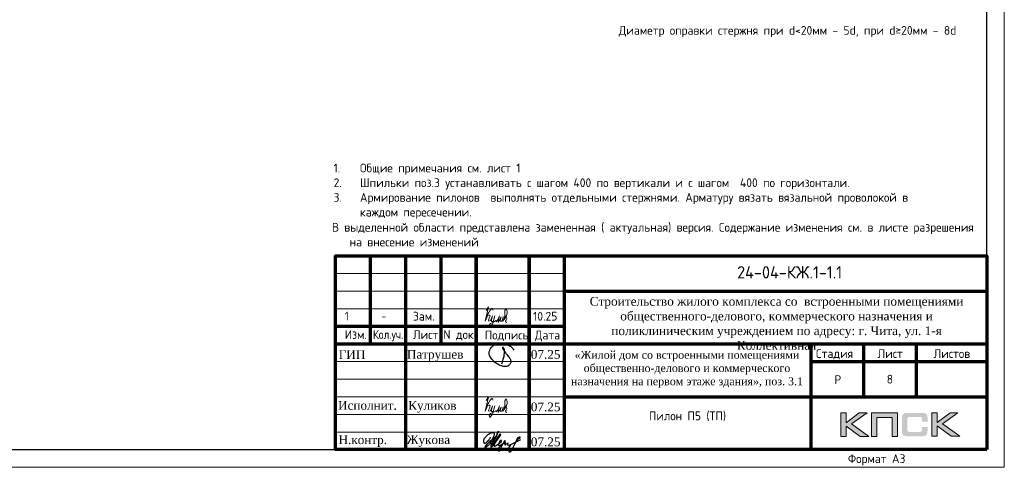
# Model space of a CAD drawing. Header units: millimetres. Extents: x 349531 to 1063351, y -131924 to 96186.
# Tile 168 of 230: x 831675 to 859644, y -65812 to -53114. Entities that reach past the tile are written whole.
import ezdxf
from ezdxf.enums import TextEntityAlignment as Align

# ---------------------------------------------------------------- set-up
doc = ezdxf.new("R2010")
doc.units = ezdxf.units.MM
for name, color, linetype in [('PDF7_Text', 7, 'Continuous'), ('PDF8_Text', 7, 'Continuous'), ('Рамка печать', 7, 'Continuous'), ('ТОЛСТЫЕ_ОСНОВНЫЕ', 6, 'Continuous')]:
    doc.layers.add(name, color=color, linetype=linetype)
for name, color, linetype, lineweight in [('Выноски', 20, 'Continuous', 20), ('Каркасы ригель', 3, 'Continuous', 0), ('размер', 1, 'Continuous', 25), ('Рамка', 7, 'Continuous', 70), ('Текст', 7, 'Continuous', 25), ('ТОНКИЕ', 7, 'Continuous', 9)]:
    doc.layers.add(name, color=color, linetype=linetype, lineweight=lineweight)
doc.styles.add('GOST-2.304_Type-B', font='GOST_Common.ttf')
doc.styles.add('PDF Times New Roman', font='times.ttf')
doc.styles.add('style1', font='GOST_Common.ttf', dxfattribs={"height": 500})
doc.styles.add('ГОСТ', font='GOST_Common.ttf')

# ---------------------------------------------------------------- blocks, each defined once
blk = doc.blocks.new('*U1380')
at = {"layer": 'ТОЛСТЫЕ_ОСНОВНЫЕ', "color": 6}
blk.add_lwpolyline([(20, 5), (415, 5), (415, 292), (20, 292)], close=True, dxfattribs=at)
at = {"layer": 'ТОНКИЕ'}
blk.add_lwpolyline([(0, 0), (420, 0), (420, 297), (0, 297)], close=True, dxfattribs=at)
at = {"layer": 'Текст', "style": 'style1'}
blk.add_text('Формат А3', height=2.5, dxfattribs=at).set_placement((375.57, 1.2))
blk = doc.blocks.new('11')
at = {"layer": 'Выноски'}
for p, q in [((47885, 66608), (47944, 66700)), ((47944, 66700), (47962, 66737)), ((47962, 66737), (47989, 66781)), ((47989, 66781), (48016, 66806)), ((48016, 66806), (48038, 66823)), ((48038, 66823), (48060, 66786)), ((48060, 66786), (48058, 66769))]:
    blk.add_line(p, q, dxfattribs=at)
blk.add_lwpolyline([(47863, 66761), (47937, 66865), (47843, 66458), (47885, 66564), (47905, 66616), (47954, 66628), (47979, 66606), (47957, 66539), (47937, 66487), (47947, 66458), (47991, 66470), (48051, 66611), (48041, 66569), (48023, 66505), (48023, 66448), (48065, 66448), (48090, 66529), (48110, 66608), (48043, 66369), (47972, 66275), (47954, 66344), (47991, 66389), (48078, 66431), (48142, 66470), (48154, 66441), (48204, 66512), (48246, 66606), (48209, 66455), (48204, 66418), (48295, 66574), (48265, 66463), (48265, 66455), (48312, 66453), (48342, 66529), (48347, 66584), (48337, 66465), (48349, 66453), (48401, 66569), (48443, 66616), (48461, 66678), (48466, 66727), (48436, 66811), (48399, 66754), (48399, 66618), (48389, 66549), (48374, 66507), (48416, 66564), (48441, 66576), (48451, 66524), (48433, 66482), (48419, 66453), (48424, 66428), (48458, 66421)], dxfattribs=at)
blk = doc.blocks.new('яяя')
at = {"lineweight": 30}
for points in [[(345424, 110432), (345425, 110410), (345424, 110397), (345417, 110379), (345406, 110350), (345390, 110319), (345357, 110275), (345310, 110221), (345265, 110176), (345198, 110110), (345161, 110077), (345133, 110066), (345116, 110066), (345102, 110075), (345090, 110091), (345082, 110115), (345074, 110146), (345066, 110182), (345064, 110206), (345067, 110234), (345077, 110278), (345095, 110320), (345114, 110361), (345134, 110395), (345159, 110428), (345195, 110469), (345228, 110506), (345284, 110560), (345331, 110595), (345379, 110625), (345435, 110648), (345486, 110670), (345532, 110686), (345573, 110696), (345605, 110698), (345621, 110695), (345635, 110687), (345648, 110671), (345656, 110649), (345659, 110625), (345659, 110583), (345656, 110553), (345647, 110523), (345635, 110489), (345387, 110033), (345349, 109985), (345311, 109948), (345247, 109889), (345209, 109858), (345192, 109844), (345180, 109837), (345157, 109833), (345150, 109835), (345140, 109842), (345135, 109856), (345138, 109881), (345148, 109892), (345183, 109930), (345267, 110024), (345343, 110105), (345455, 110213), (345617, 110343), (345775, 110456), (345811, 110526), (345838, 110607), (345890, 110740), (345902, 110771), (345698, 110295), (345672, 110226), (345626, 110132), (345572, 110032), (345518, 109953), (345481, 109918), (345497, 110001), (345567, 110147), (345655, 110301), (345760, 110442)], [(345481, 109918), (345476, 109896), (345475, 109874), (345485, 109861), (345506, 109866), (345539, 109891), (345632, 109983), (345968, 110450), (346022, 110527), (346029, 110560), (346027, 110579), (346026, 110590), (346010, 110605), (345993, 110609), (345975, 110601), (345962, 110584), (345954, 110562), (345857, 110421), (345783, 110292), (345741, 110183), (345701, 110079), (345665, 109985), (345660, 109952), (345666, 109929), (345669, 109915), (345682, 109910), (345702, 109914), (345735, 109941), (345846, 110007), (346065, 110160), (346075, 110193), (346070, 110217), (346066, 110236), (346052, 110241), (346030, 110241), (346007, 110228), (345978, 110203), (345960, 110164), (345892, 110010), (345895, 109986), (345904, 109966), (345925, 109964), (345969, 109968), (346045, 110000), (346218, 110114), (346261, 110154), (346280, 110184), (346282, 110210), (346278, 110225), (346263, 110229), (346241, 110222), (346220, 110198), (346162, 110049), (345989, 109904), (345932, 109849), (345906, 109805), (345891, 109739), (345890, 109690), (345899, 109652), (345924, 109647), (345956, 109655), (345980, 109674), (346058, 109838), (346158, 110046), (346261, 110098), (346314, 110120), (346292, 110079), (346269, 110036), (346261, 110008), (346267, 109998), (346293, 109998), (346363, 110039), (346445, 110095), (346421, 110068), (346414, 110040), (346407, 110011), (346416, 109990), (346466, 109972), (346509, 109977), (346574, 109984), (347172, 110293)], [(346586, 109971), (346543, 109917), (346509, 109873), (346489, 109825), (346475, 109767), (346472, 109710), (346478, 109675), (346485, 109641), (346501, 109621), (346517, 109602), (346542, 109589), (346568, 109592), (346605, 109620), (346680, 109731), (346736, 109842), (346865, 110115), (346962, 110290), (346969, 110318), (346979, 110360), (347013, 110403), (347056, 110434), (347091, 110450), (347109, 110450), (347121, 110434), (347115, 110405), (347072, 110355), (347012, 110307), (346924, 110222)]]:
    blk.add_lwpolyline(points, dxfattribs=at)
blk = doc.blocks.new('Патрушев')
at = {"color": 5, "lineweight": 25}
blk.add_lwpolyline([(58.5, -35.1), (59.7, -32), (60.2, -29.8), (60.5, -28.8), (60.8, -27.6), (61.1, -26.3), (61.4, -24.7), (61.6, -23), (61.8, -21.6), (61.8, -20.5), (61.7, -19.5), (61.5, -18.6), (61.3, -17.9), (61, -17.3), (60.6, -16.9), (60.5, -16.7), (60.4, -16.6), (60.3, -16.5), (60, -16.4), (59.7, -16.4), (59.6, -16.4), (59.4, -16.5), (59.3, -16.7), (59.3, -17), (59.4, -17.1), (61.8, -21), (63.1, -22.9), (63.7, -23.6), (64.5, -24.6), (65.5, -25.9), (66.4, -27.1), (66.9, -27.7), (67.4, -28.4), (67.7, -28.9), (68, -29.5), (68.4, -30.4), (68.7, -31), (68.8, -31.7), (68.9, -32.2), (68.9, -32.7), (68.9, -33.3), (68.8, -33.8), (68.6, -34.6), (68.3, -35.2), (67.9, -35.7), (67.6, -36.2), (66.9, -36.8), (66.4, -37.1), (65.9, -37.5), (65.3, -37.9), (64.8, -38.1), (64.1, -38.3), (63.6, -38.4), (62.5, -38.5), (61.6, -38.5), (60.9, -38.4), (60.1, -38.3), (59.3, -38), (58.4, -37.7), (57.7, -37.5), (56.6, -37.3), (55.9, -36.9), (54.9, -36.3), (53.8, -35.7), (53.1, -35.2), (52.2, -34.7), (51.3, -34.1), (50.1, -33.3), (49.1, -32.3), (48, -31.1), (47.1, -29.9), (46.1, -28.7), (45.2, -27.6), (44.7, -26.5), (44.3, -25.1), (44, -24.3), (44, -23.3), (43.9, -22.5), (44, -21.5), (44.2, -20.6), (44.5, -20), (44.7, -19.1), (45, -18.2), (45.5, -17.4), (45.8, -16.9), (46.4, -16.1), (47, -15.5), (47.8, -14.8), (48.6, -14.3), (49.4, -13.8), (50.5, -13.3), (51.6, -12.9), (52.7, -12.5), (54.2, -12.1), (55.4, -11.9), (56.9, -11.8), (58.3, -11.8), (59.6, -11.9), (61, -12.1), (62.7, -12.4), (64.5, -12.9), (66.2, -13.6), (67.6, -14.3), (68.9, -15.1), (70, -16.3), (71.1, -17.5), (71.7, -18.3), (72.3, -19.3)], dxfattribs=at)
blk = doc.blocks.new('штамп кж1.1')
at = {"layer": 'Рамка печать', "lineweight": 20}
h = blk.add_hatch(color=0, dxfattribs=at)
h.paths.add_polyline_path([(419458, -85094), (419234, -85094), (418867, -85370), (418867, -85094), (418712, -85094), (418712, -85757), (418867, -85757), (418867, -85466), (419264, -85757), (419512, -85757), (419019, -85406)])
h.paths.add_polyline_path([(419737, -85219), (420175, -85219), (420175, -85757), (420329, -85757), (420329, -85094), (420165, -85094), (419583, -85094), (419583, -85251), (419583, -85757), (419737, -85757)])
h.paths.add_polyline_path([(421451, -85091), (421295, -85091), (421295, -85754), (421451, -85754), (421451, -85462), (421847, -85754), (422095, -85754), (421602, -85403), (422041, -85091), (421818, -85091), (421451, -85367)])
blk.add_hatch(color=204, dxfattribs=at).paths.add_polyline_path([(421166, -85165), (421164, -85157), (421161, -85151), (421158, -85145), (421154, -85139), (421151, -85134), (421147, -85129), (421143, -85124), (421139, -85120), (421133, -85117), (421128, -85113), (421122, -85109), (421115, -85107), (421108, -85104), (421100, -85101), (421093, -85099), (421075, -85096), (421056, -85093), (421035, -85092), (421012, -85091), (420617, -85091), (420594, -85092), (420573, -85093), (420553, -85096), (420536, -85099), (420528, -85102), (420521, -85104), (420514, -85107), (420508, -85110), (420502, -85113), (420496, -85117), (420491, -85120), (420486, -85124), (420482, -85129), (420478, -85134), (420474, -85139), (420471, -85145), (420468, -85151), (420466, -85158), (420463, -85165), (420461, -85172), (420457, -85188), (420455, -85206), (420453, -85226), (420453, -85248), (420453, -85596), (420453, -85618), (420455, -85638), (420457, -85656), (420461, -85673), (420463, -85680), (420466, -85687), (420468, -85694), (420471, -85700), (420474, -85705), (420478, -85711), (420482, -85716), (420486, -85720), (420491, -85725), (420496, -85728), (420502, -85731), (420508, -85735), (420514, -85738), (420521, -85740), (420528, -85743), (420536, -85745), (420553, -85749), (420573, -85751), (420594, -85753), (420617, -85754), (421012, -85754), (421035, -85753), (421056, -85752), (421075, -85749), (421092, -85746), (421100, -85743), (421108, -85741), (421115, -85738), (421122, -85735), (421128, -85732), (421133, -85728), (421139, -85725), (421143, -85720), (421147, -85716), (421151, -85711), (421154, -85706), (421158, -85700), (421161, -85694), (421164, -85688), (421166, -85680), (421169, -85673), (421172, -85656), (421175, -85639), (421176, -85618), (421177, -85596), (421177, -85487), (421022, -85487), (421022, -85576), (421022, -85582), (421021, -85588), (421020, -85594), (421019, -85599), (421017, -85604), (421015, -85608), (421012, -85612), (421008, -85616), (421005, -85619), (421001, -85622), (420996, -85624), (420991, -85626), (420987, -85627), (420981, -85628), (420974, -85628), (420968, -85629), (420649, -85629), (420644, -85628), (420639, -85628), (420635, -85626), (420631, -85624), (420627, -85621), (420624, -85618), (420620, -85615), (420617, -85611), (420615, -85607), (420613, -85603), (420611, -85598), (420609, -85593), (420607, -85584), (420607, -85574), (420607, -85256), (420607, -85250), (420607, -85245), (420609, -85240), (420610, -85235), (420611, -85231), (420613, -85228), (420616, -85225), (420619, -85221), (420622, -85218), (420626, -85216), (420630, -85214), (420634, -85212), (420639, -85211), (420643, -85210), (420649, -85210), (420654, -85210), (420968, -85210), (420974, -85210), (420981, -85210), (420986, -85212), (420991, -85213), (420996, -85215), (421000, -85217), (421004, -85220), (421008, -85223), (421011, -85227), (421014, -85231), (421017, -85235), (421019, -85240), (421020, -85245), (421021, -85250), (421022, -85257), (421022, -85263), (421022, -85336), (421177, -85336), (421177, -85248), (421176, -85226), (421175, -85206), (421172, -85188), (421168, -85172)])
at = {"layer": 'Рамка', "color": 7}
for p, q in [((405358, -83134), (405358, -80634)), ((407358, -83134), (407358, -80634)), ((410858, -81634), (422858, -81634)), ((404358, -82634), (410858, -82634)), ((404358, -83134), (422858, -83134)), ((419358, -83134), (419358, -84634)), ((420858, -83134), (420858, -84634)), ((417858, -83634), (422858, -83634)), ((417858, -83634), (422858, -83634)), ((410858, -84634), (422858, -84634))]:
    blk.add_line(p, q, dxfattribs=at)
at = {"layer": 'Рамка'}
for p, q in [((406358, -86134), (406358, -80634)), ((408358, -86134), (408358, -80634)), ((408358, -80634), (408358, -86134)), ((409858, -80634), (409858, -86134)), ((409858, -86134), (409858, -80634)), ((410858, -80634), (410858, -86134)), ((417858, -83134), (417858, -86134))]:
    blk.add_line(p, q, dxfattribs=at)
at = {"layer": 'Рамка', "color": 7, "lineweight": 15}
for p, q in [((404358, -81134), (410858, -81134)), ((404358, -81634), (410858, -81634)), ((404358, -82134), (410858, -82134)), ((404358, -83634), (410858, -83634)), ((404358, -84134), (410858, -84134)), ((404358, -84634), (410858, -84634)), ((404358, -85134), (410858, -85134)), ((404358, -85634), (410858, -85634))]:
    blk.add_line(p, q, dxfattribs=at)
at = {"layer": 'Рамка'}
blk.add_lwpolyline([(422858, -86134), (404358, -86134), (404358, -80634), (422858, -80634)], close=True, dxfattribs=at)
at = {"layer": 'Рамка печать', "color": 0, "lineweight": 20}
for points in [[(418712, -85757), (418712, -85094), (418867, -85094), (418867, -85370), (419234, -85094), (419458, -85094), (419019, -85406), (419512, -85757), (419264, -85757), (418867, -85466), (418867, -85757), (418712, -85757)], [(419737, -85757), (419737, -85219), (420175, -85219), (420175, -85757), (420329, -85757), (420329, -85094), (420165, -85094), (419583, -85094), (419583, -85251), (419583, -85757), (419737, -85757)], [(421295, -85754), (421295, -85091), (421451, -85091), (421451, -85367), (421818, -85091), (422041, -85091), (421602, -85403), (422095, -85754), (421847, -85754), (421451, -85462), (421451, -85754), (421295, -85754)]]:
    blk.add_lwpolyline(points, close=True, dxfattribs=at)
at = {"color": 5, "xscale": 24.5, "yscale": 24.5, "zscale": 24.5}
blk.add_blockref('Патрушев', (407651, -82836), dxfattribs=at)
at = {"color": 2, "lineweight": 60, "xscale": 0.5, "yscale": 0.5, "zscale": 0.5}
blk.add_blockref('яяя', (236038, -140993), dxfattribs=at)
at = {"layer": 'Выноски', "color": 0}
blk.add_blockref('11', (360773, -151499), dxfattribs=at)
at = {"layer": 'PDF7_Text', "char_height": 248, "attachment_point": 7, "style": 'PDF Times New Roman'}
for s, insert in [('Патрушев', (406387, -83634)), ('07.25', (409908, -83561)), ('07.25', (409908, -85050)), ('Жукова', (406381, -86056)), ('07.25', (409908, -86042))]:
    blk.add_mtext(s, dxfattribs=dict(at, insert=insert))
at = {"layer": 'PDF7_Text', "insert": (406426, -85084), "char_height": 247.95, "attachment_point": 7, "style": 'PDF Times New Roman'}
blk.add_mtext_dynamic_manual_height_columns('{\\C256;Куликов}', width=2000, gutter_width=1250, heights=[0], dxfattribs=at)
at = {"layer": 'PDF8_Text', "char_height": 248, "attachment_point": 7, "style": 'PDF Times New Roman'}
for s, insert in [('ГИП', (404451, -83561)), ('Исполнит.', (404432, -85007)), ('Н.контр.', (404445, -86056))]:
    blk.add_mtext(s, dxfattribs=dict(at, insert=insert))
at = {"layer": 'Текст', "color": 7, "style": 'ГОСТ'}
blk.add_text('24-04-КЖ.1-1.1', height=350, dxfattribs=at).set_placement((417259, -81103), align=Align.MIDDLE_CENTER)
for s, p in [('Изм.', (404622, -82993)), ('Лист', (406561, -82996)), ('N док.', (407423, -82993)), ('Подпись', (408601, -83008)), ('Дата', (410023, -83008)), ('Стадия', (418009, -83534)), ('Лист', (419758, -83534)), ('Листов', (421350, -83534)), ('Р', (418530, -84272))]:
    blk.add_text(s, height=250, dxfattribs=at).set_placement(p)
at = {"layer": 'Текст', "color": 7, "style": 'ГОСТ', "width": 0.9}
blk.add_text('Кол.уч.', height=250, dxfattribs=at).set_placement((405423, -82992))
at = {"layer": 'Текст', "color": 7, "attachment_point": 1, "style": 'ГОСТ'}
for s, width, heights, insert, char_height in [('\\pxqc;{\\fTimes New Roman|b0|i0|c204|p18;\\C256;Строительство жилого комплекса со  встроенными помещениями общественного-делового, коммерческого назначения и поликлиническим учреждением по адресу: г. Чита, ул. 1-я Коллективная}', 11543.07, [0], (411117, -81801), 250), ('\\pxqc;{\\fTimes New Roman|b0|i0|c204|p18;\\C256;«Жилой дом со встроенными помещениями общественно-делового и коммерческого назначения на первом этаже здания», поз. 3.1\\P}', 7000, [1500], (410844, -83331), 225)]:
    blk.add_mtext_dynamic_manual_height_columns(s, width=width, gutter_width=12.5, heights=heights, dxfattribs=dict(at, insert=insert, char_height=char_height))
blk = doc.blocks.new('*T702')
at = {"layer": 'Каркасы ригель', "color": 0, "linetype": 'ByBlock', "lineweight": -2, "transparency": 16777216}
for p, q in [((0, 0), (1500, 0)), ((0, -1000), (1500, -1000))]:
    blk.add_line(p, q, dxfattribs=at)
at = {"layer": 'Каркасы ригель', "color": 0, "linetype": 'ByBlock', "lineweight": 50, "transparency": 16777216}
for p, q in [((0, 0), (0, -1000)), ((1500, 0), (1500, -1000))]:
    blk.add_line(p, q, dxfattribs=at)
at = {"layer": 'Каркасы ригель', "color": 0, "linetype": 'Continuous', "lineweight": 0, "transparency": 16777216, "insert": (750, -500), "char_height": 250, "width": 1000, "attachment_point": 5, "style": 'ГОСТ'}
blk.add_mtext('8', dxfattribs=at)

msp = doc.modelspace()

# ---------------------------------------------------------------- block references
at = {"xscale": 100, "yscale": 100, "zscale": 100}
msp.add_blockref('*U1380', (817643.7, -65811.7), dxfattribs=at)
msp.add_blockref('*T702', (855643.7, -62811.7))
at = {"layer": 'Выноски', "color": 0}
msp.add_blockref('11', (797058.1, -128121.7), dxfattribs=at)
at = {"layer": 'размер'}
msp.add_blockref('штамп кж1.1', (436285.4, 20822.5), dxfattribs=at)

# ---------------------------------------------------------------- texts
at = {"ltscale": 100, "char_height": 250, "width": 17398.124, "attachment_point": 1, "style": 'GOST-2.304_Type-B'}
for s, insert in [(' Диаметр оправки стержня при d<20мм - 5d, при d≥20мм - 8d', (848540.3, -53290.6)), ('\\pxi-3,l3,t3,20;1.^IОбщие примечания см. лист 1\\P2.^IШпильки поз.3 устанавливать с шагом 400 по вертикали и с шагом  400 по горизонтали.\\P3.^IАрмирование пилонов  выполнять отдельными стержнями. Арматуру вязать вязальной проволокой в каждом пересечении.', (840589.7, -57196.6))]:
    msp.add_mtext(s, dxfattribs=dict(at, insert=insert))
at = {"layer": 'Выноски', "color": 240, "true_color": 0xed1f24, "insert": (840545.4, -58878.1), "char_height": 250, "width": 18219.66, "attachment_point": 1, "style": 'ГОСТ'}
msp.add_mtext('\\pxi-2,l2,sm1;В выделенной области представлена замененная ( актуальная) версия. Содержание изменения см. в листе разрешения на внесение изменений', dxfattribs=at)
at = {"layer": 'Текст', "color": 7, "style": 'ГОСТ'}
for s, p in [('1', (840907.1, -61648.1)), ('1', (840907.1, -61648.1)), ('Зам.', (842845.9, -61650.8)), ('Зам.', (842845.9, -61650.8)), ('10.25', (846258.2, -61650.8))]:
    msp.add_text(s, height=250, dxfattribs=at).set_placement(p)
at = {"layer": 'Текст', "color": 7, "style": 'ГОСТ', "width": 0.9}
msp.add_text('-', height=250, dxfattribs=at).set_placement((841945.8, -61646.7))
msp.add_text('-', height=250, dxfattribs=at).set_placement((841945.8, -61646.7))
at = {"layer": 'Текст', "color": 7, "insert": (847143.7, -63811.7), "char_height": 250, "attachment_point": 1, "style": 'ГОСТ'}
msp.add_mtext_dynamic_manual_height_columns('\\pxqc;{\\C256;\\PПилон П5 (ТП) }', width=7000, gutter_width=12.5, heights=[1500], dxfattribs=at)

doc.saveas('drawing.dxf')
